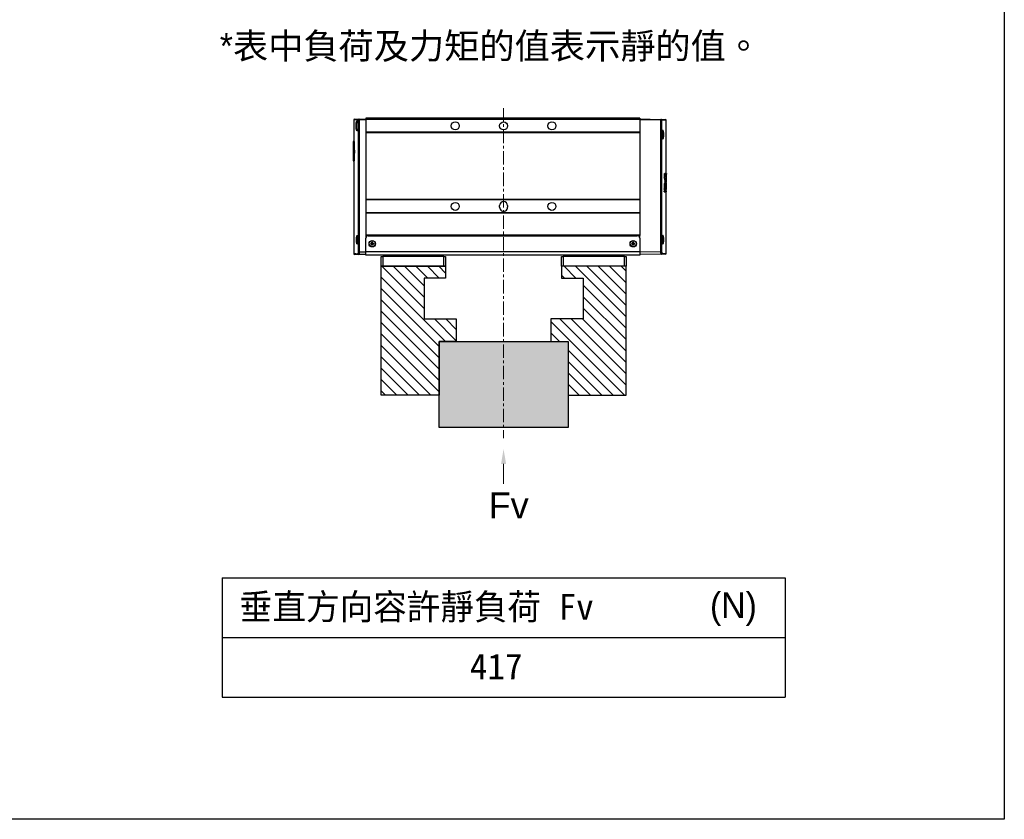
# Model space of a CAD drawing. Header units: inches. Extents: x 0 to 6721, y -3375 to 1330.
# Tile 33 of 198: x 2616 to 3074, y 0 to 372. Entities that reach past the tile are written whole.
import ezdxf

# ---------------------------------------------------------------- set-up
doc = ezdxf.new("R2010")
doc.units = ezdxf.units.IN
doc.header["$MEASUREMENT"] = 0
doc.linetypes.add('CENTER', pattern=[2, 1.25, -0.25, 0.25, -0.25])
doc.layers.add('5', color=7, linetype='Continuous')
for name, color, linetype, lineweight in [('AM_5', 3, 'Continuous', 15), ('AM_7', 4, 'CENTER', 15), ('AM_8', 1, 'Continuous', 15), ('可見 (ISO)', 7, 'Continuous', 25)]:
    doc.layers.add(name, color=color, linetype=linetype, lineweight=lineweight)
doc.styles.get("Standard").update_dxf_attribs({"font": 'arial.ttf'})
doc.styles.add('標題欄', font='txt')
pattern_1 = [(315, (199.6705, 752.415), (2.6516504, 2.6516504), [])]

# ---------------------------------------------------------------- blocks, each defined once
blk = doc.blocks.new('CHS2B-S68_正')
at = {"color": 7, "linetype": 'Continuous', "lineweight": 25}
for p, q in [((1954.64, 6410.49), (1904.9, 6410.49)), ((1954.61, 6408.84), (1954.61, 6409.15)), ((1954.63, 6410.31), (1954.64, 6410.61)), ((1960.57, 6410.79), (1954.95, 6410.79)), ((1958.71, 6408.63), (1958.7, 6408.93)), ((1959.14, 6410.63), (1959.14, 6410.74)), ((1960.7, 6409.09), (1960.69, 6409.39)), ((1960.95, 6410.6), (1960.95, 6410.72)), ((1961.65, 6410.49), (1960.95, 6410.49)), ((1960.96, 6410.03), (1960.96, 6410.33)), ((1961.35, 6409.05), (1961.35, 6409.36)), ((1961.37, 6410.49), (1961.38, 6410.76)), ((1961.64, 6410.01), (1961.65, 6410.32)), ((1961.65, 6410.59), (1961.65, 6410.72)), ((1962.04, 6409.02), (1962.03, 6409.32)), ((1962.29, 6410.57), (1962.29, 6410.71)), ((1963.04, 6410.49), (1962.29, 6410.49)), ((1962.3, 6410), (1962.29, 6410.3)), ((1962.73, 6408.98), (1962.73, 6409.28)), ((1962.76, 6410.49), (1962.76, 6410.76)), ((1963.03, 6409.98), (1963.03, 6410.28)), ((1963.04, 6410.56), (1963.04, 6410.7)), ((1964.83, 6410.68), (1964.83, 6410.53)), ((1965.9, 6410.2), (1967.24, 6410.18)), ((1967.24, 6409.88), (1965.9, 6409.89)), ((1967.24, 6409.88), (1967.24, 6410.18)), ((1969.38, 6408.64), (1969.38, 6408.95)), ((1970.66, 6410.49), (1969.46, 6410.49)), ((1969.46, 6410.22), (1969.46, 6410.35)), ((1969.47, 6410.05), (1969.46, 6410.22)), ((1970.63, 6408.79), (1971.67, 6408.79)), ((1970.63, 6408.48), (1970.63, 6408.79)), ((1971.67, 6408.48), (1970.63, 6408.48)), ((1971.63, 6410.79), (1970.67, 6410.79)), ((2028.86, 6410.49), (1971.64, 6410.49)), ((1971.67, 6408.48), (1971.67, 6408.79)), ((1903.73, 6385.74), (1904.07, 6405.43)), ((1904.82, 6405.43), (1904.48, 6385.74)), ((1904.82, 6406.14), (2027.06, 6406.14)), ((2027.06, 6405.43), (1904.82, 6405.43)), ((1914.59, 6407.05), (1914.59, 6407.03)), ((2012.47, 6407.05), (2012.46, 6407.03)), ((2027.06, 6405.43), (2027.06, 6406.14)), ((2027.4, 6385.74), (2027.06, 6405.43)), ((2029.68, 6405.9), (2030.03, 6385.74)), ((1902.9, 6385.74), (1902.9, 6130.74)), ((1902.9, 6385.74), (1904.14, 6385.74)), ((1904.14, 6385.74), (1904.14, 6130.74)), ((1904.14, 6385.74), (1916.14, 6385.74)), ((1916.14, 6385.74), (1916.14, 6130.74)), ((1916.14, 6385.74), (1916.59, 6385.74)), ((1916.59, 6385.74), (1916.59, 6130.74)), ((1916.59, 6385.74), (1978.65, 6385.74)), ((1978.65, 6385.74), (1978.65, 6130.74)), ((1978.65, 6385.74), (1979.1, 6385.74)), ((1979.1, 6385.74), (1979.1, 6130.74)), ((1979.1, 6385.74), (1991.1, 6385.74)), ((1991.1, 6385.74), (1991.1, 6130.74)), ((1991.1, 6385.74), (1991.55, 6385.74)), ((1991.55, 6385.74), (1991.55, 6130.74)), ((1991.55, 6385.74), (2011.95, 6385.74)), ((2011.95, 6385.74), (2011.95, 6130.74)), ((2011.95, 6385.74), (2012.33, 6385.74)), ((2014.65, 6385.74), (2012.33, 6385.74)), ((2012.4, 6385.74), (2012.4, 6383.49)), ((2012.4, 6132.99), (2012.4, 6383.49)), ((2014.35, 6385.72), (2014.35, 6385.74)), ((2014.65, 6385.74), (2027.4, 6385.74)), ((2018.48, 6380.1), (2019.35, 6380.1)), ((2018.48, 6379.38), (2018.48, 6380.1)), ((2019.38, 6379.81), (2019.38, 6380.1)), ((2019.54, 6381.16), (2020.26, 6381.16)), ((2019.54, 6380.29), (2019.54, 6381.16)), ((2019.54, 6380.26), (2019.83, 6380.26)), ((2019.98, 6380.26), (2020.26, 6380.26)), ((2020.26, 6381.16), (2020.26, 6380.29)), ((2020.43, 6380.1), (2020.43, 6379.81)), ((2020.46, 6380.1), (2021.33, 6380.1)), ((2021.33, 6380.1), (2021.33, 6379.38)), ((2027.4, 6385.74), (2027.4, 6130.74)), ((2027.4, 6385.74), (2030.4, 6385.74)), ((2030.4, 6385.74), (2030.4, 6130.74)), ((2019.35, 6379.38), (2018.48, 6379.38)), ((2019.38, 6379.38), (2019.38, 6379.66)), ((2019.83, 6379.21), (2019.54, 6379.21)), ((2019.54, 6378.31), (2019.54, 6379.18)), ((2020.26, 6378.31), (2019.54, 6378.31)), ((2020.26, 6379.21), (2019.98, 6379.21)), ((2020.26, 6379.18), (2020.26, 6378.31)), ((2020.43, 6379.66), (2020.43, 6379.38)), ((2021.33, 6379.38), (2020.46, 6379.38)), ((2031.9, 6372.99), (2040.9, 6372.99)), ((2031.9, 6371.49), (2031.9, 6372.99)), ((2031.9, 6371.49), (2031.9, 6314.49)), ((2040.9, 6371.49), (2031.9, 6371.49)), ((2040.9, 6372.99), (2040.9, 6371.49)), ((2040.9, 6371.49), (2040.9, 6314.49)), ((2031.9, 6359.49), (2030.4, 6359.49)), ((2030.4, 6326.49), (2031.9, 6326.49)), ((1911.97, 6307.24), (1911.97, 6307.24)), ((2031.9, 6314.49), (2040.9, 6314.49)), ((2031.9, 6312.99), (2031.9, 6314.49)), ((2040.9, 6312.99), (2031.9, 6312.99)), ((2040.9, 6314.49), (2040.9, 6312.99)), ((1984.35, 6262.74), (1985.85, 6262.74)), ((1985.85, 6255.24), (1984.35, 6255.24)), ((1911.97, 6217.24), (1911.97, 6217.24)), ((1911.97, 6210.74), (1911.97, 6210.74)), ((2031.9, 6204.99), (2040.9, 6204.99)), ((2031.9, 6203.49), (2031.9, 6204.99)), ((2031.9, 6203.49), (2031.9, 6146.49)), ((2040.9, 6203.49), (2031.9, 6203.49)), ((2040.9, 6204.99), (2040.9, 6203.49)), ((2040.9, 6203.49), (2040.9, 6146.49)), ((2031.9, 6191.49), (2030.4, 6191.49)), ((2030.4, 6158.49), (2031.9, 6158.49)), ((2031.9, 6146.49), (2040.9, 6146.49)), ((2031.9, 6144.99), (2031.9, 6146.49)), ((2040.9, 6144.99), (2031.9, 6144.99)), ((2040.9, 6146.49), (2040.9, 6144.99)), ((2012.4, 6132.99), (2012.4, 6130.74)), ((2018.48, 6137.1), (2019.35, 6137.1)), ((2018.48, 6136.38), (2018.48, 6137.1)), ((2019.35, 6136.38), (2018.48, 6136.38)), ((2019.38, 6136.81), (2019.38, 6137.1)), ((2019.38, 6136.38), (2019.38, 6136.66)), ((2019.54, 6138.16), (2020.26, 6138.16)), ((2019.54, 6137.29), (2019.54, 6138.16)), ((2019.54, 6137.26), (2019.83, 6137.26)), ((2019.83, 6136.21), (2019.54, 6136.21)), ((2019.54, 6135.31), (2019.54, 6136.18)), ((2020.26, 6135.31), (2019.54, 6135.31)), ((2019.98, 6137.26), (2020.26, 6137.26)), ((2020.26, 6136.21), (2019.98, 6136.21)), ((2020.26, 6138.16), (2020.26, 6137.29)), ((2020.26, 6136.18), (2020.26, 6135.31)), ((2020.43, 6137.1), (2020.43, 6136.81)), ((2020.43, 6136.66), (2020.43, 6136.38)), ((2020.46, 6137.1), (2021.33, 6137.1)), ((2021.33, 6136.38), (2020.46, 6136.38)), ((2021.33, 6137.1), (2021.33, 6136.38)), ((1902.9, 6130.74), (1904.14, 6130.74)), ((1903.84, 6124.61), (1903.73, 6130.74)), ((1904.14, 6130.74), (1916.14, 6130.74)), ((1904.48, 6130.74), (1904.59, 6124.61)), ((2027.3, 6123.89), (1904.58, 6123.89)), ((1904.59, 6124.61), (2027.3, 6124.61)), ((1916.14, 6130.74), (1916.59, 6130.74)), ((1916.59, 6130.74), (1978.65, 6130.74)), ((1978.65, 6130.74), (1979.1, 6130.74)), ((1979.1, 6130.74), (1991.1, 6130.74)), ((1991.1, 6130.74), (1991.55, 6130.74)), ((1991.55, 6130.74), (2011.95, 6130.74)), ((2011.95, 6130.74), (2012.33, 6130.74)), ((2012.33, 6130.74), (2014.65, 6130.74)), ((2027.4, 6130.74), (2014.65, 6130.74)), ((2027.3, 6124.61), (2027.4, 6130.74)), ((2027.3, 6124.61), (2027.3, 6123.89)), ((2030.4, 6130.74), (2027.4, 6130.74)), ((2030.03, 6130.74), (2029.91, 6124.13)), ((1904.66, 6119.49), (1921.28, 6119.49)), ((1914.4, 6122.83), (1914.4, 6122.84)), ((1924.8, 6119.76), (1924.8, 6119.04)), ((1924.8, 6119.04), (1933.73, 6119.04)), ((1933.73, 6119.04), (1942.65, 6119.04)), ((1942.65, 6119.04), (1942.65, 6119.76)), ((1946.14, 6119.49), (2029.09, 6119.49)), ((2012.45, 6123.08), (2012.49, 6123.11)), ((2019.82, 6123.11), (2019.84, 6123.09))]:
    blk.add_line(p, q, dxfattribs=at)
at = {"color": 8, "linetype": 'Continuous', "lineweight": 25}
for p, q in [((2031.9, 6353.49), (2030.4, 6353.49)), ((2031.9, 6332.49), (2030.4, 6332.49)), ((2031.9, 6185.49), (2030.4, 6185.49)), ((2031.9, 6164.49), (2030.4, 6164.49))]:
    blk.add_line(p, q, dxfattribs=at)
at = {"color": 7, "linetype": 'Continuous', "lineweight": 25, "flags": 128}
for points in [[(1904.07, 6405.43), (1904.09, 6406.74), (1904.11, 6407.82), (1904.13, 6408.66), (1904.14, 6409.27), (1904.15, 6409.63), (1904.15, 6409.75)], [(1954.63, 6410.4), (1954.63, 6410.08), (1954.62, 6409.66), (1954.61, 6409.15)], [(1954.64, 6410.78), (1954.64, 6410.73), (1954.64, 6410.61)], [(1958.68, 6409.94), (1958.68, 6410.13), (1958.68, 6410.3)], [(1958.7, 6408.93), (1958.7, 6409.22), (1958.69, 6409.48)], [(1960.69, 6409.39), (1960.69, 6409.64), (1960.68, 6409.87)], [(1960.95, 6410.72), (1960.95, 6410.77), (1960.95, 6410.79)], [(1960.96, 6410.33), (1960.95, 6410.48), (1960.95, 6410.6)], [(1961.36, 6409.84), (1961.36, 6409.61), (1961.35, 6409.36)], [(1961.66, 6410.79), (1961.66, 6410.77), (1961.65, 6410.72)], [(1961.65, 6410.59), (1961.65, 6410.47), (1961.65, 6410.32)], [(1962.03, 6409.32), (1962.03, 6409.58), (1962.02, 6409.81)], [(1962.29, 6410.71), (1962.29, 6410.76), (1962.29, 6410.79)], [(1962.29, 6410.3), (1962.29, 6410.45), (1962.29, 6410.57)], [(1962.74, 6409.78), (1962.74, 6409.55), (1962.73, 6409.28)], [(1963.04, 6410.56), (1963.03, 6410.43), (1963.03, 6410.28)], [(1963.04, 6410.78), (1963.04, 6410.76), (1963.04, 6410.7)], [(1965.9, 6409.89), (1965.9, 6410.09), (1965.9, 6410.2)], [(1969.38, 6408.95), (1969.37, 6409.24), (1969.37, 6409.51)], [(1969.46, 6410.35), (1969.46, 6410.56), (1969.46, 6410.7)], [(1970.67, 6410.79), (1970.66, 6410.66), (1970.66, 6410.29), (1970.65, 6409.66), (1970.63, 6408.79)], [(1971.67, 6408.79), (1971.65, 6409.66), (1971.64, 6410.29), (1971.63, 6410.66), (1971.63, 6410.79)], [(2029.61, 6409.75), (2029.61, 6409.72), (2029.61, 6409.46), (2029.62, 6408.95), (2029.64, 6408.19), (2029.65, 6407.17), (2029.68, 6405.9)], [(1903.91, 6120.22), (1903.91, 6120.22), (1903.91, 6120.35), (1903.9, 6120.71), (1903.89, 6121.32), (1903.88, 6122.18), (1903.86, 6123.27), (1903.84, 6124.61)], [(2029.91, 6124.13), (2029.89, 6122.84), (2029.87, 6121.81), (2029.86, 6121.03), (2029.85, 6120.52), (2029.85, 6120.26), (2029.84, 6120.22)]]:
    blk.add_lwpolyline(points, dxfattribs=at)
at = {"color": 8, "linetype": 'Continuous', "lineweight": 25, "flags": 128}
for points in [[(1904.9, 6410.49), (1904.9, 6410.49), (1904.9, 6410.36), (1904.89, 6410), (1904.88, 6409.4), (1904.86, 6408.55), (1904.84, 6407.46), (1904.82, 6406.14)], [(2028.93, 6406.61), (2028.9, 6407.89), (2028.89, 6408.91), (2028.87, 6409.68), (2028.86, 6410.2), (2028.86, 6410.45), (2028.86, 6410.49)], [(1904.58, 6123.89), (1904.61, 6122.55), (1904.63, 6121.45), (1904.64, 6120.59), (1904.65, 6119.98), (1904.66, 6119.61), (1904.66, 6119.49)], [(2029.09, 6119.49), (2029.1, 6119.52), (2029.1, 6119.78), (2029.11, 6120.3), (2029.12, 6121.08), (2029.14, 6122.12), (2029.16, 6123.42)]]:
    blk.add_lwpolyline(points, dxfattribs=at)
at = {"color": 7, "linetype": 'Continuous', "lineweight": 25}
for centre, radius in [((2019.9, 6379.74), 3), ((2019.9, 6379.74), 2.85), ((1910.1, 6303.99), 3.75), ((1985.1, 6303.99), 3.75), ((1910.14, 6258.99), 3.75), ((1910.1, 6213.99), 3.75), ((1985.1, 6213.99), 3.75), ((2019.9, 6136.74), 3), ((2019.9, 6136.74), 2.85)]:
    blk.add_circle(centre, radius, dxfattribs=at)
for centre, radius, start, end in [((1904.9, 6409.74), 0.75, 90.55131, 179), ((2028.86, 6409.74), 0.75, 1, 90.33747), ((2028.94, 6405.87), 0.739, 1.81386, 90.85509), ((2014.65, 6383.49), 2.25, 90, 180), ((2019.9, 6379.74), 0.659, 123.10563, 146.89437), ((2019.9, 6379.74), 0.533, 137.53766, 171.61751), ((2019.9, 6379.74), 0.533, 132.46234, 137.53766), ((2019.9, 6379.74), 0.533, 98.38249, 132.46234), ((2019.9, 6379.74), 0.533, 81.61751, 98.38249), ((2019.9, 6379.74), 0.533, 47.53766, 81.61751), ((2019.9, 6379.74), 0.659, 33.10563, 56.89437), ((2019.9, 6379.74), 0.533, 42.46234, 47.53766), ((2019.9, 6379.74), 0.533, 8.38249, 42.46234), ((2019.9, 6379.74), 0.659, 213.10563, 236.89437), ((2019.9, 6379.74), 0.533, 171.61751, 188.38249), ((2019.9, 6379.74), 0.533, 188.38249, 222.46234), ((2019.9, 6379.74), 0.533, 222.46234, 227.53766), ((2019.9, 6379.74), 0.533, 227.53766, 261.61751), ((2019.9, 6379.74), 0.533, 261.61751, 278.38249), ((2019.9, 6379.74), 0.533, 278.38249, 312.46234), ((2019.9, 6379.74), 0.659, 303.10563, 326.89437), ((2019.9, 6379.74), 0.533, 312.46234, 317.53766), ((2019.9, 6379.74), 0.533, 317.53766, 351.61751), ((2019.9, 6379.74), 0.533, 351.61751, 8.38249), ((1984.35, 6258.99), 3.75, 90, 270), ((1985.85, 6258.99), 3.75, 270, 90), ((2014.65, 6132.99), 2.25, 180, 270), ((2019.9, 6136.74), 0.659, 123.10563, 146.89437), ((2019.9, 6136.74), 0.659, 213.10563, 236.89437), ((2019.9, 6136.74), 0.533, 171.61751, 188.38249), ((2019.9, 6136.74), 0.533, 137.53766, 171.61751), ((2019.9, 6136.74), 0.533, 188.38249, 222.46234), ((2019.9, 6136.74), 0.533, 132.46234, 137.53766), ((2019.9, 6136.74), 0.533, 222.46234, 227.53766), ((2019.9, 6136.74), 0.533, 98.38249, 132.46234), ((2019.9, 6136.74), 0.533, 227.53766, 261.61751), ((2019.9, 6136.74), 0.533, 81.61751, 98.38249), ((2019.9, 6136.74), 0.533, 261.61751, 278.38249), ((2019.9, 6136.74), 0.533, 47.53766, 81.61751), ((2019.9, 6136.74), 0.533, 278.38249, 312.46234), ((2019.9, 6136.74), 0.659, 33.10563, 56.89437), ((2019.9, 6136.74), 0.533, 42.46234, 47.53766), ((2019.9, 6136.74), 0.659, 303.10563, 326.89437), ((2019.9, 6136.74), 0.533, 312.46234, 317.53766), ((2019.9, 6136.74), 0.533, 8.38249, 42.46234), ((2019.9, 6136.74), 0.533, 317.53766, 351.61751), ((2019.9, 6136.74), 0.533, 351.61751, 8.38249), ((2029.17, 6124.16), 0.739, 269.13158, 358.17445), ((1904.66, 6120.24), 0.75, 181, 270.66412), ((2029.09, 6120.24), 0.75, 270.20758, 359)]:
    blk.add_arc(centre, radius, start, end, dxfattribs=at)
for centre, major_axis, ratio, start_param, end_param in [((1881.62, 6273.24), (424.14, 2.82), 0.324235, 1.3859, 1.395693), ((1881.62, 6273.24), (423.21, 2.81), 0.324235, 1.385484, 1.395324), ((1930.67, 6273.24), (424.14, -2.82), 0.324235, 1.506879, 1.516428), ((1918.36, 6273.24), (427.63, 2.81), 0.321589, 1.468904, 1.478246), ((1918.36, 6273.24), (426.7, 2.81), 0.321589, 1.468673, 1.474041), ((1919.22, 6273.24), (427.63, -2.81), 0.321589, 1.475808, 1.480505), ((1892.21, 6273.24), (427.63, 2.81), 0.321589, 1.407849, 1.412585), ((1892.21, 6273.24), (426.7, 2.81), 0.321589, 1.407482, 1.412229), ((1940.33, 6273.24), (427.63, 2.81), 0.321589, 1.520442, 1.524679), ((1946.44, 6273.24), (427.63, -2.81), 0.321589, 1.538972, 1.543207), ((1968.41, 6273.24), (427.63, -2.81), 0.321589, 1.590362, 1.591246), ((1892.72, 6273.24), (423.81, 2.82), 0.324488, 1.404343, 1.405972), ((1892.72, 6273.24), (422.89, 2.81), 0.324488, 1.403968, 1.405626), ((1919.47, 6273.24), (423.81, -2.82), 0.324488, 1.472387, 1.473962), ((1961.52, 6273.24), (668.2, -2.56), 0.205816, 1.571382, 1.571801), ((1918.9, 6273.24), (422.89, 2.81), 0.324488, 1.465816, 1.467379), ((1940.67, 6273.24), (423.81, 2.82), 0.324488, 1.517603, 1.519099), ((1946.57, 6273.24), (423.81, -2.82), 0.324488, 1.535865, 1.537371), ((1918.9, 6273.24), (423.81, 2.82), 0.324488, 1.466053, 1.467589), ((1968.35, 6273.24), (423.81, -2.82), 0.324488, 1.587258, 1.588746), ((1891.98, 6273.24), (427.63, 2.81), 0.321589, 1.386677, 1.402449), ((1891.98, 6273.24), (426.7, 2.81), 0.321589, 1.386262, 1.402095), ((1918.99, 6273.24), (427.63, -2.81), 0.321589, 1.454828, 1.470414), ((1963.39, 6273.24), (427.63, 2.81), 0.321589, 1.569492, 1.570147), ((1918.5, 6273.24), (427.63, 2.81), 0.321589, 1.457613, 1.464363), ((1918.5, 6273.24), (426.7, 2.81), 0.321589, 1.457373, 1.464147), ((1968.22, 6273.24), (427.63, -2.81), 0.321589, 1.575209, 1.585024), ((1940.5, 6273.24), (423.81, 2.82), 0.324488, 1.5112, 1.515436), ((1946.57, 6273.24), (423.81, -2.82), 0.324488, 1.529869, 1.534101), ((1963.39, 6273.24), (427.63, 2.81), 0.321589, 1.554748, 1.56303), ((1904.07, 6405.41), (0.542, 0.537), 0.965693, 5.50215, 6.417755), ((2019.9, 6379.8), (0, -0.468), 0.990116, 2.973204, 3.309981), ((2019.84, 6379.74), (0.468, 0), 0.990116, 2.973204, 3.309981), ((2019.9, 6379.67), (0, -0.468), 0.990116, 6.114797, 6.451574), ((2019.97, 6379.74), (0.468, 0), 0.990116, 6.114797, 6.451574), ((2019.84, 6136.74), (0.468, 0), 0.990116, 2.973204, 3.309981), ((2019.9, 6136.8), (0, -0.468), 0.990116, 2.973204, 3.309981), ((2019.9, 6136.67), (0, -0.468), 0.990116, 6.114797, 6.451574), ((2019.97, 6136.74), (0.468, 0), 0.990116, 6.114797, 6.451574), ((1903.83, 6124.62), (0.547, -0.533), 0.965693, 6.140815, 7.055493)]:
    blk.add_ellipse(centre, major_axis=major_axis, ratio=ratio, start_param=start_param, end_param=end_param, dxfattribs=at)
for points, knots in [([(1918.68, 6406.39), (1918.51, 6406.39), (1917.91, 6406.38), (1916.86, 6406.43), (1915.71, 6406.6), (1914.83, 6406.84), (1914.31, 6407.13), (1914.24, 6407.43), (1914.65, 6407.71), (1915.48, 6407.93), (1916.49, 6408.06), (1917.61, 6408.13), (1918.79, 6408.14), (1920.08, 6408.07), (1921.16, 6407.92), (1921.94, 6407.7), (1922.31, 6407.42), (1922.23, 6407.12), (1921.69, 6406.82), (1920.75, 6406.58), (1919.67, 6406.43), (1918.95, 6406.4), (1918.68, 6406.39)], [0, 0, 0, 0, 0.020191, 0.071776, 0.123439, 0.176176, 0.230394, 0.285744, 0.34135, 0.396331, 0.450239, 0.483718, 0.535875, 0.588037, 0.640374, 0.693383, 0.747382, 0.802391, 0.857982, 0.913296, 0.967419, 1, 1, 1, 1]), ([(1954.95, 6410.79), (1954.9, 6410.79), (1954.73, 6410.79), (1954.66, 6410.79), (1954.64, 6410.78), (1954.64, 6410.78)], [0, 0, 0, 0, 0.228194, 0.898995, 1, 1, 1, 1]), ([(1954.64, 6410.61), (1954.73, 6410.59), (1954.9, 6410.54), (1955.63, 6410.48), (1956.39, 6410.45), (1956.87, 6410.43), (1956.98, 6410.43)], [0, 0, 0, 0, 0.301672, 0.604843, 0.907879, 1, 1, 1, 1]), ([(1969.46, 6410.7), (1969.34, 6410.71), (1969.11, 6410.74), (1968.32, 6410.76), (1967.6, 6410.77), (1967.24, 6410.77)], [0, 0, 0, 0, 0.3286729, 0.659844, 1, 1, 1, 1]), ([(1967.24, 6410.18), (1967.45, 6410.18), (1967.88, 6410.18), (1968.5, 6410.2), (1969.02, 6410.24), (1969.36, 6410.29), (1969.46, 6410.33), (1969.46, 6410.35), (1969.46, 6410.35)], [0, 0, 0, 0, 0.184679, 0.381528, 0.57865, 0.776545, 0.975185, 1, 1, 1, 1]), ([(1969.47, 6410.05), (1969.45, 6410.03), (1969.41, 6410), (1969.07, 6409.94), (1968.57, 6409.9), (1967.93, 6409.88), (1967.48, 6409.88), (1967.24, 6409.88)], [0, 0, 0, 0, 0.198572, 0.397593, 0.596414, 0.794533, 1, 1, 1, 1]), ([(2016.55, 6406.39), (2016.38, 6406.39), (2015.78, 6406.38), (2014.74, 6406.43), (2013.59, 6406.6), (2012.71, 6406.84), (2012.19, 6407.13), (2012.12, 6407.43), (2012.52, 6407.71), (2013.35, 6407.93), (2014.36, 6408.06), (2015.49, 6408.13), (2016.67, 6408.14), (2017.95, 6408.07), (2019.04, 6407.92), (2019.81, 6407.7), (2020.19, 6407.42), (2020.11, 6407.12), (2019.57, 6406.82), (2018.62, 6406.58), (2017.55, 6406.43), (2016.82, 6406.4), (2016.55, 6406.39)], [0, 0, 0, 0, 0.020191, 0.071776, 0.123439, 0.176176, 0.230395, 0.285745, 0.34135, 0.396331, 0.450239, 0.483719, 0.535875, 0.588038, 0.640374, 0.693383, 0.747382, 0.802391, 0.857982, 0.913296, 0.967419, 1, 1, 1, 1]), ([(1904.54, 6406.02), (1904.48, 6406), (1904.36, 6405.97), (1904.22, 6405.85), (1904.12, 6405.7), (1904.08, 6405.55), (1904.07, 6405.46), (1904.07, 6405.43)], [0, 0, 0, 0, 0.275905, 0.514367, 0.707625, 0.90156, 1, 1, 1, 1]), ([(1904.82, 6406.14), (1904.82, 6406.14), (1904.73, 6406.11), (1904.63, 6406.06), (1904.54, 6406.02)], [0, 0, 0, 0, 0.016693, 1, 1, 1, 1]), ([(1918.53, 6406.4), (1918.41, 6406.4), (1917.99, 6406.39), (1917.29, 6406.42), (1916.48, 6406.5), (1915.76, 6406.61), (1915.17, 6406.76), (1914.79, 6406.91), (1914.6, 6407.05), (1914.6, 6407.05), (1914.6, 6407.05)], [0, 0, 0, 0, 0.062714, 0.209631, 0.356369, 0.503423, 0.650596, 0.797229, 0.9181, 1, 1, 1, 1]), ([(1921.96, 6407.06), (1921.96, 6407.05), (1921.94, 6407.03), (1921.71, 6406.89), (1921.31, 6406.74), (1920.74, 6406.6), (1920.09, 6406.5), (1919.64, 6406.46), (1919.46, 6406.44)], [0, 0, 0, 0, 0.1399701, 0.3061019, 0.4832022, 0.6741167, 0.8705231, 1, 1, 1, 1]), ([(2016.41, 6406.4), (2016.28, 6406.4), (2015.87, 6406.39), (2015.17, 6406.42), (2014.35, 6406.5), (2013.63, 6406.61), (2013.05, 6406.76), (2012.66, 6406.91), (2012.47, 6407.05), (2012.48, 6407.05), (2012.48, 6407.05)], [0, 0, 0, 0, 0.062714, 0.209631, 0.356369, 0.503423, 0.650596, 0.797229, 0.9181, 1, 1, 1, 1]), ([(2019.84, 6407.06), (2019.83, 6407.05), (2019.82, 6407.03), (2019.59, 6406.89), (2019.19, 6406.74), (2018.61, 6406.6), (2017.97, 6406.5), (2017.51, 6406.46), (2017.33, 6406.44)], [0, 0, 0, 0, 0.13997, 0.306101, 0.483201, 0.674116, 0.870522, 1, 1, 1, 1]), ([(2027.06, 6406.14), (2027.18, 6406.14), (2027.51, 6406.15), (2028.03, 6406.2), (2028.53, 6406.31), (2028.86, 6406.45), (2028.91, 6406.56), (2028.93, 6406.61)], [0, 0, 0, 0, 0.11913, 0.331214, 0.551236, 0.775556, 1, 1, 1, 1]), ([(2029.68, 6405.9), (2029.65, 6405.85), (2029.59, 6405.74), (2029.11, 6405.6), (2028.42, 6405.49), (2027.69, 6405.44), (2027.23, 6405.43), (2027.06, 6405.43)], [0, 0, 0, 0, 0.222193, 0.445297, 0.665738, 0.879604, 1, 1, 1, 1]), ([(2019.51, 6380.1), (2019.5, 6380.1), (2019.45, 6380.1), (2019.4, 6380.1), (2019.36, 6380.1), (2019.35, 6380.1)], [0, 0, 0, 0, 0.2084, 0.873928, 1, 1, 1, 1]), ([(2019.54, 6380.29), (2019.54, 6380.28), (2019.54, 6380.24), (2019.54, 6380.19), (2019.54, 6380.14), (2019.54, 6380.13)], [0, 0, 0, 0, 0.126072, 0.7916, 1, 1, 1, 1]), ([(2020.26, 6380.13), (2020.26, 6380.14), (2020.26, 6380.19), (2020.26, 6380.24), (2020.26, 6380.28), (2020.26, 6380.29)], [0, 0, 0, 0, 0.2084, 0.873928, 1, 1, 1, 1]), ([(2020.46, 6380.1), (2020.45, 6380.1), (2020.41, 6380.1), (2020.36, 6380.1), (2020.31, 6380.1), (2020.3, 6380.1)], [0, 0, 0, 0, 0.126072, 0.7916, 1, 1, 1, 1]), ([(2019.35, 6379.38), (2019.36, 6379.38), (2019.4, 6379.38), (2019.45, 6379.38), (2019.5, 6379.38), (2019.51, 6379.38)], [0, 0, 0, 0, 0.126072, 0.7916, 1, 1, 1, 1]), ([(2019.54, 6379.34), (2019.54, 6379.33), (2019.54, 6379.28), (2019.54, 6379.23), (2019.54, 6379.19), (2019.54, 6379.18)], [0, 0, 0, 0, 0.2084, 0.873928, 1, 1, 1, 1]), ([(2020.26, 6379.18), (2020.26, 6379.19), (2020.26, 6379.23), (2020.26, 6379.28), (2020.26, 6379.33), (2020.26, 6379.34)], [0, 0, 0, 0, 0.126072, 0.7916, 1, 1, 1, 1]), ([(2020.3, 6379.38), (2020.31, 6379.38), (2020.36, 6379.38), (2020.41, 6379.38), (2020.45, 6379.38), (2020.46, 6379.38)], [0, 0, 0, 0, 0.2084, 0.873928, 1, 1, 1, 1]), ([(2019.51, 6137.1), (2019.5, 6137.1), (2019.45, 6137.1), (2019.4, 6137.1), (2019.36, 6137.1), (2019.35, 6137.1)], [0, 0, 0, 0, 0.2084, 0.873928, 1, 1, 1, 1]), ([(2019.35, 6136.38), (2019.36, 6136.38), (2019.4, 6136.38), (2019.45, 6136.38), (2019.5, 6136.38), (2019.51, 6136.38)], [0, 0, 0, 0, 0.126072, 0.7916, 1, 1, 1, 1]), ([(2019.54, 6137.29), (2019.54, 6137.28), (2019.54, 6137.24), (2019.54, 6137.19), (2019.54, 6137.14), (2019.54, 6137.13)], [0, 0, 0, 0, 0.126072, 0.7916, 1, 1, 1, 1]), ([(2019.54, 6136.34), (2019.54, 6136.33), (2019.54, 6136.28), (2019.54, 6136.23), (2019.54, 6136.19), (2019.54, 6136.18)], [0, 0, 0, 0, 0.2084, 0.873928, 1, 1, 1, 1]), ([(2020.26, 6137.13), (2020.26, 6137.14), (2020.26, 6137.19), (2020.26, 6137.24), (2020.26, 6137.28), (2020.26, 6137.29)], [0, 0, 0, 0, 0.2084, 0.873928, 1, 1, 1, 1]), ([(2020.26, 6136.18), (2020.26, 6136.19), (2020.26, 6136.23), (2020.26, 6136.28), (2020.26, 6136.33), (2020.26, 6136.34)], [0, 0, 0, 0, 0.126072, 0.7916, 1, 1, 1, 1]), ([(2020.46, 6137.1), (2020.45, 6137.1), (2020.41, 6137.1), (2020.36, 6137.1), (2020.31, 6137.1), (2020.3, 6137.1)], [0, 0, 0, 0, 0.126072, 0.7916, 1, 1, 1, 1]), ([(2020.3, 6136.38), (2020.31, 6136.38), (2020.36, 6136.38), (2020.41, 6136.38), (2020.45, 6136.38), (2020.46, 6136.38)], [0, 0, 0, 0, 0.2084, 0.873928, 1, 1, 1, 1]), ([(1903.84, 6124.61), (1903.84, 6124.55), (1903.85, 6124.43), (1903.92, 6124.27), (1904.03, 6124.13), (1904.16, 6124.05), (1904.26, 6124.03), (1904.3, 6124.02)], [0, 0, 0, 0, 0.185933, 0.37215, 0.554287, 0.823253, 1, 1, 1, 1]), ([(1904.58, 6123.89), (1904.58, 6123.9), (1904.49, 6123.92), (1904.4, 6123.97), (1904.3, 6124.02)], [0, 0, 0, 0, 0.01673, 1, 1, 1, 1]), ([(1905.66, 6122.8), (1905.81, 6122.9), (1906.13, 6123.12), (1907.21, 6123.4), (1908.6, 6123.59), (1909.96, 6123.64), (1911.28, 6123.6), (1912.53, 6123.48), (1913.69, 6123.23), (1914.42, 6122.96), (1914.54, 6122.78), (1914.58, 6122.71)], [0, 0, 0, 0, 0.116175, 0.243202, 0.367661, 0.488579, 0.559823, 0.680464, 0.801091, 0.924197, 1, 1, 1, 1]), ([(2012.3, 6123.01), (2012.37, 6123.08), (2012.54, 6123.26), (2013.32, 6123.5), (2014.32, 6123.68), (2015.45, 6123.77), (2016.63, 6123.79), (2017.91, 6123.69), (2018.99, 6123.5), (2019.75, 6123.26), (2019.93, 6123.09), (2020.01, 6123.01)], [0, 0, 0, 0, 0.08956, 0.218529, 0.345285, 0.424255, 0.54355, 0.662852, 0.782935, 0.906062, 1, 1, 1, 1]), ([(2027.3, 6124.61), (2027.58, 6124.6), (2028.15, 6124.59), (2028.92, 6124.51), (2029.51, 6124.39), (2029.86, 6124.26), (2029.9, 6124.17), (2029.91, 6124.13)], [0, 0, 0, 0, 0.206517, 0.412321, 0.619898, 0.833333, 1, 1, 1, 1]), ([(2029.16, 6123.42), (2029.15, 6123.46), (2029.12, 6123.55), (2028.88, 6123.68), (2028.46, 6123.8), (2027.91, 6123.88), (2027.5, 6123.89), (2027.3, 6123.89)], [0, 0, 0, 0, 0.168422, 0.383397, 0.591102, 0.795618, 1, 1, 1, 1]), ([(1905.81, 6122.84), (1905.8, 6122.83), (1905.79, 6122.82), (1905.84, 6122.86), (1905.85, 6122.87)], [0, 0, 0, 0, 0.686485, 1, 1, 1, 1]), ([(1921.28, 6119.49), (1921.28, 6119.49), (1921.24, 6119.48), (1921.43, 6119.5), (1921.94, 6119.55), (1922.82, 6119.62), (1923.98, 6119.71), (1925.44, 6119.81), (1927.12, 6119.9), (1929.01, 6119.98), (1931.02, 6120.03), (1933.12, 6120.06), (1935.21, 6120.05), (1937.28, 6120.01), (1939.23, 6119.95), (1941.04, 6119.86), (1942.63, 6119.77), (1943.99, 6119.67), (1945.16, 6119.58), (1945.89, 6119.51), (1946.2, 6119.48), (1946.15, 6119.49), (1946.14, 6119.49)], [0, 0, 0, 0, 0.002468, 0.055194, 0.109442, 0.162146, 0.216363, 0.26924, 0.323642, 0.376604, 0.431112, 0.483941, 0.538317, 0.591025, 0.645264, 0.69808, 0.752422, 0.805433, 0.859981, 0.930392, 0.983104, 1, 1, 1, 1])]:
    blk.add_open_spline(points, degree=3, knots=knots, dxfattribs=at)
at = {"color": 8, "linetype": 'Continuous', "lineweight": 25}
for points, knots in [([(1921.91, 6407.03), (1921.93, 6407.07), (1921.98, 6407.2), (1921.65, 6407.41), (1920.95, 6407.63), (1919.94, 6407.78), (1918.76, 6407.85), (1917.66, 6407.84), (1916.62, 6407.77), (1915.68, 6407.65), (1914.94, 6407.42), (1914.58, 6407.21), (1914.63, 6407.07), (1914.64, 6407.04)], [0, 0, 0, 0, 0.035913, 0.144381, 0.250812, 0.355855, 0.460528, 0.565183, 0.632365, 0.740559, 0.850946, 0.962639, 1, 1, 1, 1]), ([(2019.79, 6407.03), (2019.8, 6407.07), (2019.86, 6407.2), (2019.52, 6407.41), (2018.83, 6407.63), (2017.82, 6407.78), (2016.63, 6407.85), (2015.54, 6407.84), (2014.5, 6407.77), (2013.56, 6407.65), (2012.81, 6407.42), (2012.46, 6407.21), (2012.51, 6407.07), (2012.52, 6407.04)], [0, 0, 0, 0, 0.0359127, 0.1443809, 0.2508123, 0.3558554, 0.4605278, 0.565183, 0.6323649, 0.7405587, 0.8509457, 0.9626392, 1, 1, 1, 1]), ([(1909.62, 6121.65), (1909.61, 6121.65), (1909.09, 6121.66), (1908.08, 6121.71), (1906.82, 6121.87), (1905.9, 6122.12), (1905.49, 6122.42), (1905.42, 6122.67), (1905.64, 6122.79), (1905.66, 6122.8)], [0, 0, 0, 0, 0.0050743, 0.1966198, 0.3887699, 0.5830887, 0.7807483, 0.9820158, 1, 1, 1, 1]), ([(1905.86, 6122.83), (1905.85, 6122.8), (1905.79, 6122.64), (1906.2, 6122.41), (1907.03, 6122.17), (1908.22, 6121.99), (1909.17, 6121.96), (1909.66, 6121.94)], [0, 0, 0, 0, 0.082499, 0.314873, 0.543252, 0.769047, 1, 1, 1, 1]), ([(1914.58, 6122.71), (1914.63, 6122.66), (1914.8, 6122.5), (1914.53, 6122.24), (1913.79, 6121.96), (1912.6, 6121.76), (1911.15, 6121.65), (1910.13, 6121.65), (1909.62, 6121.65)], [0, 0, 0, 0, 0.0753281, 0.2659983, 0.4554974, 0.6417527, 0.8244831, 1, 1, 1, 1]), ([(1909.66, 6121.94), (1910.12, 6121.94), (1911.08, 6121.94), (1912.44, 6122.05), (1913.54, 6122.25), (1914.28, 6122.52), (1914.36, 6122.74), (1914.39, 6122.85)], [0, 0, 0, 0, 0.190851, 0.389547, 0.592089, 0.798205, 1, 1, 1, 1]), ([(2016.57, 6121.98), (2016.41, 6121.98), (2015.82, 6121.98), (2014.78, 6122.01), (2013.61, 6122.14), (2012.71, 6122.34), (2012.21, 6122.61), (2012.07, 6122.84), (2012.25, 6122.98), (2012.3, 6123.01)], [0, 0, 0, 0, 0.060288, 0.233776, 0.407346, 0.58275, 0.761334, 0.943596, 1, 1, 1, 1]), ([(2012.51, 6123.08), (2012.51, 6123.02), (2012.52, 6122.86), (2012.98, 6122.63), (2013.8, 6122.43), (2014.89, 6122.3), (2015.85, 6122.26), (2016.39, 6122.27), (2016.53, 6122.27)], [0, 0, 0, 0, 0.125143, 0.330486, 0.532071, 0.731477, 0.930753, 1, 1, 1, 1]), ([(2016.53, 6122.27), (2016.8, 6122.28), (2017.48, 6122.31), (2018.1, 6122.38), (2018.76, 6122.49), (2019.33, 6122.64), (2019.8, 6122.87), (2019.79, 6123.03), (2019.79, 6123.09)], [0, 0, 0, 0, 0.150898, 0.382541, 0.384136, 0.62249, 0.864613, 1, 1, 1, 1]), ([(2020.01, 6123.01), (2020.05, 6122.99), (2020.23, 6122.86), (2020.11, 6122.62), (2019.61, 6122.35), (2018.67, 6122.14), (2017.59, 6122.02), (2016.86, 6121.99), (2016.57, 6121.98)], [0, 0, 0, 0, 0.052596, 0.259771, 0.46695, 0.671012, 0.870746, 1, 1, 1, 1])]:
    blk.add_open_spline(points, degree=3, knots=knots, dxfattribs=at)
blk = doc.blocks.new('23 TWFE')
at = {"layer": 'AM_5'}
blk.add_line((-343.81, 1038.06), (-343.81, 1042.73), dxfattribs=at)
at = {"layer": 'AM_5', "linetype": 'Continuous'}
blk.add_trace([(-343.22, 1042.73), (-344.39, 1042.73), (-343.81, 1046.23)], dxfattribs=at)

msp = doc.modelspace()

# ---------------------------------------------------------------- hatches: boundary and pattern name
h = msp.add_hatch()
h.set_pattern_fill('ANSI31', color=32, scale=30, angle=-90, style=0)
h.set_pattern_definition(pattern_1)
h.paths.add_polyline_path([(2810.815, 222.473), (2818.815, 222.473), (2818.815, 232.969), (2803.815, 232.969), (2803.815, 251.973), (2813.815, 251.973), (2813.815, 257.473), (2783.815, 257.473), (2783.815, 197.473), (2810.815, 197.473)])
h = msp.add_hatch()
h.set_pattern_fill('ANSI31', color=32, scale=30, angle=-90, style=0)
h.set_pattern_definition(pattern_1)
h.paths.add_polyline_path([(2870.815, 222.473), (2862.815, 222.473), (2862.815, 232.969), (2877.815, 232.969), (2877.815, 251.973), (2867.815, 251.973), (2867.815, 257.473), (2897.815, 257.473), (2897.815, 197.473), (2870.815, 197.473)])
at = {"layer": 'AM_8'}
msp.add_hatch(color=256, dxfattribs=at).paths.add_polyline_path([(2810.815, 222.473), (2810.815, 182.473), (2870.815, 182.473), (2870.815, 222.473)])

# ---------------------------------------------------------------- linework, layer by layer
at = {"color": 7}
msp.add_lwpolyline([(2115.938, 1329.753), (3073.908, 1329.753), (3073.908, 0), (2115.938, 0)], close=True, dxfattribs=at)
at = {"color": 1}
msp.add_lwpolyline([(2810.815, 222.473), (2870.815, 222.473), (2870.815, 182.473), (2810.815, 182.473)], close=True, dxfattribs=at)
at = {"layer": '5', "color": 3}
for p, q in [((2709.748, 112.448), (2971.883, 112.448)), ((2709.748, 112.448), (2709.748, 56.925)), ((2971.883, 112.448), (2971.883, 56.925)), ((2709.748, 84.687), (2971.883, 84.687)), ((2709.748, 84.687), (2971.883, 84.687)), ((2709.748, 56.925), (2971.883, 56.925))]:
    msp.add_line(p, q, dxfattribs=at)
at = {"layer": 'AM_7', "ltscale": 5}
msp.add_line((2840.815, 331.106), (2840.815, 177.473), dxfattribs=at)
at = {"layer": '可見 (ISO)', "color": 32}
for points in [[(2803.815, 251.973), (2803.815, 232.969), (2818.815, 232.969), (2818.815, 222.473), (2810.815, 222.473), (2810.815, 197.473), (2783.815, 197.473), (2783.815, 257.473), (2813.815, 257.473), (2813.815, 251.973)], [(2877.815, 251.973), (2877.815, 232.969), (2862.815, 232.969), (2862.815, 222.473), (2870.815, 222.473), (2870.815, 197.473), (2897.815, 197.473), (2897.815, 257.473), (2867.815, 257.473), (2867.815, 251.973)]]:
    msp.add_lwpolyline(points, close=True, dxfattribs=at)

# ---------------------------------------------------------------- block references
at = {"xscale": 0.5, "yscale": 0.5, "zscale": 0.5, "rotation": 270}
msp.add_blockref('CHS2B-S68_正', (-288.678, 1277.925), dxfattribs=at)
at = {"xscale": 2, "yscale": 2, "zscale": 2}
msp.add_blockref('23 TWFE', (3528.425, -1919.991), dxfattribs=at)

# ---------------------------------------------------------------- texts
at = {"style": '標題欄'}
msp.add_text('垂直方向容許靜負荷 Fv', height=12.0155, dxfattribs=at).set_placement((2717.686, 92.96))
at = {"color": 1, "style": '標題欄'}
msp.add_text('417', height=12.0155, dxfattribs=at).set_placement((2825.104, 65.107))
at = {"color": 3, "insert": (2708.716, 359.341), "char_height": 12.0155, "width": 327.18999, "attachment_point": 4}
msp.add_mtext('{\\fPMingLiU|b0|i0|c136|p18;*表中負荷及力矩的值表示靜的值。}', dxfattribs=at)
at = {"color": 2, "insert": (2833.863, 146.184), "char_height": 12.0155, "width": 327.18999, "attachment_point": 4}
msp.add_mtext('Fv', dxfattribs=at)
at = {"insert": (2936.905, 97.861), "char_height": 12.0155, "width": 240.623, "attachment_point": 4}
msp.add_mtext('{\\fPMingLiU|b0|i0|c136|p18;(N)}', dxfattribs=at)

doc.saveas('drawing.dxf')
